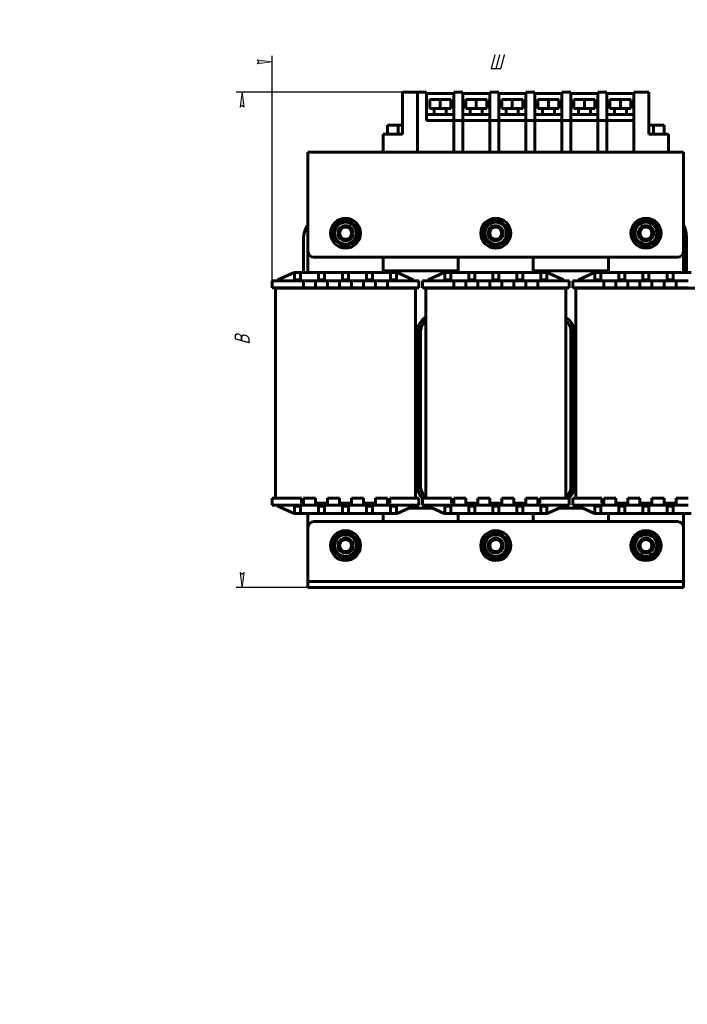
# Model space of a CAD drawing. Header units: millimetres. Extents: x 0 to 420, y 0 to 594.
# Tile 1 of 5: x 0 to 222, y 0 to 328. Entities that reach past the tile are written whole.
import ezdxf

# ---------------------------------------------------------------- set-up
doc = ezdxf.new("R2010")
doc.units = ezdxf.units.MM
doc.linetypes.add('K5LT_BASIC', pattern=[0])
doc.linetypes.add('K5LT_THIN', pattern=[0])
doc.layers.add('Системный слой', color=7, linetype='Continuous')
doc.styles.add('KDIMTEXTSTYLE', font='GOST_AU.SHX', dxfattribs={"width": 0.96, "oblique": 15, "height": 5})
doc.dimstyles.new('KDIMSTYLE (1.00)', dxfattribs={"dimtxt": 5, "dimasz": 1, "dimexe": 2, "dimexo": 0, "dimgap": 1, "dimtad": 1, "dimtxsty": 'KDIMTEXTSTYLE', "dimsah": 1, "dimcen": 0, "dimdle": 1, "dimadec": 0, "dimazin": 0, "dimtfac": 0.667, "dimtmove": 0, "dimatfit": 3, "dimfxl": 1, "dimtvp": 1, "dimtolj": 1, "dimtzin": 0, "dimarcsym": 0})

# ---------------------------------------------------------------- blocks, each defined once
blk = doc.blocks.new('U0')
at = {"layer": 'Системный слой', "color": 150, "linetype": 'K5LT_BASIC', "lineweight": 60, "true_color": 0x0080ff}
for p, q in [((172.45, 244.18), (172.45, 244.2)), ((172.45, 244.15), (172.45, 244.18)), ((172.45, 244.12), (172.45, 244.15))]:
    blk.add_line(p, q, dxfattribs=at)
blk = doc.blocks.new('U1')
at = {"layer": 'Системный слой', "color": 150, "linetype": 'K5LT_BASIC', "lineweight": 60, "true_color": 0x0080ff}
for p, q in [((95.95, 243.65), (95.95, 250.7)), ((95.95, 158.7), (95.95, 163.35))]:
    blk.add_line(p, q, dxfattribs=at)
blk = doc.blocks.new('U2')
at = {"layer": 'Системный слой', "color": 150, "linetype": 'K5LT_BASIC', "lineweight": 60, "true_color": 0x0080ff}
for p, q in [((94.98, 257.79), (95.73, 259.18)), ((95.73, 259.18), (95.95, 259.48)), ((94.45, 255.04), (94.55, 256.25)), ((94.55, 256.25), (94.98, 257.79))]:
    blk.add_line(p, q, dxfattribs=at)
blk = doc.blocks.new('U3')
at = {"layer": 'Системный слой', "color": 150, "linetype": 'K5LT_BASIC', "lineweight": 60, "true_color": 0x0080ff}
for p, q in [((220.95, 259.47), (221.5, 258.19)), ((221.5, 258.19), (221.84, 256.79)), ((221.84, 256.79), (221.95, 255.32))]:
    blk.add_line(p, q, dxfattribs=at)
blk = doc.blocks.new('U4')
at = {"layer": 'Системный слой', "color": 150, "linetype": 'K5LT_BASIC', "lineweight": 60, "true_color": 0x0080ff}
for p, q in [((220.95, 250.7), (220.95, 243.65)), ((220.95, 163.35), (220.95, 158.7))]:
    blk.add_line(p, q, dxfattribs=at)
blk = doc.blocks.new('U5')
at = {"layer": 'Системный слой', "color": 150, "linetype": 'K5LT_BASIC', "lineweight": 60, "true_color": 0x0080ff}
for p, q in [((195.95, 243.65), (195.95, 248.7)), ((195.95, 160.7), (195.95, 163.35))]:
    blk.add_line(p, q, dxfattribs=at)
blk = doc.blocks.new('U6')
at = {"layer": 'Системный слой', "color": 150, "linetype": 'K5LT_BASIC', "lineweight": 60, "true_color": 0x0080ff}
for p, q in [((120.95, 248.7), (120.95, 243.65)), ((120.95, 163.35), (120.95, 160.7))]:
    blk.add_line(p, q, dxfattribs=at)
blk = doc.blocks.new('U7')
at = {"layer": 'Системный слой', "color": 150, "linetype": 'K5LT_BASIC', "lineweight": 60, "true_color": 0x0080ff}
for p, q in [((170.95, 248.7), (170.95, 243.65)), ((170.95, 163.35), (170.95, 160.7))]:
    blk.add_line(p, q, dxfattribs=at)
blk = doc.blocks.new('U8')
at = {"layer": 'Системный слой', "color": 150, "linetype": 'K5LT_BASIC', "lineweight": 60, "true_color": 0x0080ff}
for p, q in [((145.95, 243.65), (145.95, 248.7)), ((145.95, 160.7), (145.95, 163.35))]:
    blk.add_line(p, q, dxfattribs=at)
blk = doc.blocks.new('U9')
at = {"layer": 'Системный слой', "color": 150, "linetype": 'K5LT_BASIC', "lineweight": 60, "true_color": 0x0080ff}
for p, q in [((95.95, 283.7), (120.95, 283.7)), ((215.95, 283.7), (220.95, 283.7))]:
    blk.add_line(p, q, dxfattribs=at)
blk = doc.blocks.new('KDIMARROW_01')
at = {"layer": 'Системный слой'}
blk.add_hatch(color=0, dxfattribs=at).paths.add_polyline_path([(-5, -0.66), (0, 0), (-5, 0.66), (-4.5, 0)])
at = {"layer": 'Системный слой', "color": 0, "linetype": 'K5LT_THIN', "lineweight": 18}
for p, q in [((-4.5, 0), (-5, 0.66)), ((-5, 0.66), (0, 0)), ((0, 0), (-5, -0.66)), ((-5, -0.66), (-4.5, 0)), ((0, 0), (-1, 0))]:
    blk.add_line(p, q, dxfattribs=at)

msp = doc.modelspace()

# ---------------------------------------------------------------- linework, layer by layer
at = {"layer": 'Системный слой', "color": 150, "linetype": 'K5LT_BASIC', "lineweight": 60, "true_color": 0x0080ff}
for p, q in [((127.452, 289.705), (127.452, 303.705)), ((127.452, 303.705), (132.452, 303.705)), ((132.452, 283.705), (132.452, 303.705)), ((135.452, 303.705), (132.452, 303.705)), ((132.452, 283.705), (132.452, 303.705)), ((135.452, 303.705), (135.452, 294.205)), ((135.452, 303.205), (144.452, 303.205)), ((144.452, 283.705), (144.452, 303.705)), ((147.452, 303.705), (144.452, 303.705)), ((147.452, 303.705), (147.452, 294.205)), ((147.452, 303.205), (156.452, 303.205)), ((159.452, 303.705), (156.452, 303.705)), ((156.452, 283.705), (156.452, 303.705)), ((159.452, 303.705), (159.452, 294.205)), ((159.452, 303.205), (168.452, 303.205)), ((168.452, 283.705), (168.452, 303.705)), ((171.452, 303.705), (168.452, 303.705)), ((171.452, 303.705), (171.452, 294.205)), ((171.452, 303.205), (180.452, 303.205)), ((180.452, 283.705), (180.452, 303.705)), ((183.452, 303.705), (180.452, 303.705)), ((183.452, 303.705), (183.452, 294.205)), ((183.452, 303.205), (192.452, 303.205)), ((195.452, 303.705), (192.452, 303.705)), ((192.452, 283.705), (192.452, 303.705)), ((195.452, 303.705), (195.452, 294.205)), ((195.452, 303.205), (204.452, 303.205)), ((204.452, 303.705), (209.452, 303.705)), ((204.452, 303.705), (204.452, 283.705)), ((209.452, 303.705), (209.452, 289.705)), ((136.452, 301.205), (139.952, 301.205)), ((136.452, 298.205), (136.452, 301.205)), ((139.952, 298.205), (139.952, 301.205)), ((139.952, 301.205), (143.452, 301.205)), ((143.452, 301.205), (143.452, 298.205)), ((148.452, 298.205), (148.452, 301.205)), ((148.452, 301.205), (151.952, 301.205)), ((151.952, 301.205), (155.452, 301.205)), ((151.952, 298.205), (151.952, 301.205)), ((155.452, 301.205), (155.452, 298.205)), ((160.452, 301.205), (163.952, 301.205)), ((160.452, 298.205), (160.452, 301.205)), ((163.952, 301.205), (167.452, 301.205)), ((163.952, 298.205), (163.952, 301.205)), ((167.452, 301.205), (167.452, 298.205)), ((172.452, 298.205), (172.452, 301.205)), ((172.452, 301.205), (175.952, 301.205)), ((175.952, 301.205), (179.452, 301.205)), ((175.952, 298.205), (175.952, 301.205)), ((179.452, 301.205), (179.452, 298.205)), ((184.452, 301.205), (187.952, 301.205)), ((184.452, 298.205), (184.452, 301.205)), ((187.952, 301.205), (191.452, 301.205)), ((187.952, 298.205), (187.952, 301.205)), ((191.452, 301.205), (191.452, 298.205)), ((196.452, 298.205), (196.452, 301.205)), ((196.452, 301.205), (199.952, 301.205)), ((199.952, 301.205), (203.452, 301.205)), ((199.952, 298.205), (199.952, 301.205)), ((203.452, 301.205), (203.452, 298.205)), ((135.452, 296.205), (144.452, 296.205)), ((136.452, 298.205), (139.952, 298.205)), ((137.952, 296.205), (137.952, 298.205)), ((139.952, 298.205), (143.452, 298.205)), ((141.952, 296.205), (141.952, 298.205)), ((147.452, 296.205), (156.452, 296.205)), ((148.452, 298.205), (151.952, 298.205)), ((149.952, 296.205), (149.952, 298.205)), ((151.952, 298.205), (155.452, 298.205)), ((153.952, 296.205), (153.952, 298.205)), ((159.452, 296.205), (168.452, 296.205)), ((160.452, 298.205), (163.952, 298.205)), ((161.952, 296.205), (161.952, 298.205)), ((163.952, 298.205), (167.452, 298.205)), ((165.952, 296.205), (165.952, 298.205)), ((171.452, 296.205), (180.452, 296.205)), ((172.452, 298.205), (175.952, 298.205)), ((173.952, 296.205), (173.952, 298.205)), ((173.952, 296.205), (173.952, 298.205)), ((175.952, 298.205), (179.452, 298.205)), ((177.952, 296.205), (177.952, 298.205)), ((177.952, 296.205), (177.952, 298.205)), ((183.452, 296.205), (192.452, 296.205)), ((184.452, 298.205), (187.952, 298.205)), ((185.952, 296.205), (185.952, 298.205)), ((187.952, 298.205), (191.452, 298.205)), ((189.952, 296.205), (189.952, 298.205)), ((195.452, 296.205), (204.452, 296.205)), ((196.452, 298.205), (199.952, 298.205)), ((197.952, 296.205), (197.952, 298.205)), ((199.952, 298.205), (203.452, 298.205)), ((201.952, 296.205), (201.952, 298.205)), ((122.452, 292.705), (125.952, 292.705)), ((122.452, 289.705), (122.452, 292.705)), ((125.952, 289.705), (125.952, 292.705)), ((125.952, 292.705), (127.452, 292.705)), ((135.452, 294.205), (147.452, 294.205)), ((147.452, 294.205), (147.452, 283.705)), ((147.452, 294.205), (159.452, 294.205)), ((159.452, 294.205), (159.452, 283.705)), ((159.452, 294.205), (171.452, 294.205)), ((171.452, 294.205), (183.452, 294.205)), ((171.452, 294.205), (171.452, 283.705)), ((183.452, 294.205), (183.452, 283.705)), ((183.452, 294.205), (195.452, 294.205)), ((195.452, 294.205), (204.452, 294.205)), ((195.452, 294.205), (195.452, 283.705)), ((204.452, 294.205), (204.452, 283.705)), ((209.452, 292.705), (210.952, 292.705)), ((210.952, 292.705), (214.452, 292.705)), ((210.952, 289.705), (210.952, 292.705)), ((214.452, 292.705), (214.452, 289.705)), ((120.952, 283.705), (120.952, 289.705)), ((120.952, 289.705), (127.452, 289.705)), ((122.452, 289.705), (125.952, 289.705)), ((125.952, 289.705), (127.452, 289.705)), ((209.452, 289.705), (210.952, 289.705)), ((209.452, 289.705), (215.952, 289.705)), ((210.952, 289.705), (214.452, 289.705)), ((215.952, 289.705), (215.952, 283.705)), ((95.952, 281.705), (95.952, 283.705)), ((132.452, 283.705), (120.952, 283.705)), ((147.452, 283.705), (132.452, 283.705)), ((159.452, 283.705), (144.452, 283.705)), ((171.452, 283.705), (156.452, 283.705)), ((183.452, 283.705), (168.452, 283.705)), ((195.452, 283.705), (180.452, 283.705)), ((204.452, 283.705), (192.452, 283.705)), ((215.952, 283.705), (204.452, 283.705)), ((220.952, 283.705), (220.952, 281.705)), ((95.952, 250.705), (95.952, 281.705)), ((220.952, 250.705), (220.952, 281.705)), ((104.787, 259.515), (104.186, 254.935)), ((109.053, 261.284), (104.787, 259.515)), ((112.719, 258.474), (109.053, 261.284)), ((154.787, 259.515), (154.186, 254.935)), ((159.053, 261.284), (154.787, 259.515)), ((162.719, 258.474), (159.053, 261.284)), ((204.787, 259.515), (204.186, 254.935)), ((209.053, 261.284), (204.787, 259.515)), ((212.719, 258.474), (209.053, 261.284)), ((112.118, 253.894), (112.719, 258.474)), ((162.118, 253.894), (162.719, 258.474)), ((212.118, 253.894), (212.719, 258.474)), ((94.452, 243.655), (94.452, 255.036)), ((104.186, 254.935), (107.851, 252.125)), ((107.851, 252.125), (112.118, 253.894)), ((154.186, 254.935), (157.851, 252.125)), ((157.851, 252.125), (162.118, 253.894)), ((204.186, 254.935), (207.851, 252.125)), ((207.851, 252.125), (212.118, 253.894)), ((221.952, 255.322), (221.952, 243.655)), ((97.952, 248.705), (218.952, 248.705)), ((91.314, 243.655), (85.952, 241.155)), ((91.452, 243.655), (91.314, 243.655)), ((91.452, 241.155), (91.452, 243.655)), ((91.452, 243.655), (93.452, 243.655)), ((93.452, 243.655), (93.452, 241.155)), ((99.452, 243.655), (93.452, 243.655)), ((99.452, 241.155), (99.452, 243.655)), ((99.452, 243.655), (101.452, 243.655)), ((107.452, 243.655), (101.452, 243.655)), ((101.452, 243.655), (101.452, 241.155)), ((107.452, 243.655), (109.452, 243.655)), ((107.452, 241.155), (107.452, 243.655)), ((109.452, 243.655), (109.452, 241.155)), ((115.452, 243.655), (109.452, 243.655)), ((115.452, 241.155), (115.452, 243.655)), ((115.452, 243.655), (117.452, 243.655)), ((123.452, 243.655), (117.452, 243.655)), ((117.452, 243.655), (117.452, 241.155)), ((120.952, 244.205), (145.952, 244.205)), ((121.952, 243.655), (121.952, 244.205)), ((123.452, 243.655), (125.452, 243.655)), ((123.452, 241.155), (123.452, 243.655)), ((125.591, 243.655), (125.452, 243.655)), ((125.452, 243.655), (125.452, 241.155)), ((130.952, 241.155), (125.591, 243.655)), ((141.314, 243.655), (135.952, 241.155)), ((141.452, 243.655), (141.314, 243.655)), ((141.452, 241.155), (141.452, 243.655)), ((141.452, 243.655), (143.452, 243.655)), ((143.452, 243.655), (143.452, 241.155)), ((149.452, 243.655), (143.452, 243.655)), ((144.452, 243.655), (144.452, 244.205)), ((144.452, 243.655), (144.452, 244.081)), ((149.452, 241.155), (149.452, 243.655)), ((149.452, 243.655), (151.452, 243.655)), ((157.452, 243.655), (151.452, 243.655)), ((151.452, 243.655), (151.452, 241.155)), ((157.452, 243.655), (159.452, 243.655)), ((157.452, 241.155), (157.452, 243.655)), ((159.452, 243.655), (159.452, 241.155)), ((165.452, 243.655), (159.452, 243.655)), ((165.452, 241.155), (165.452, 243.655)), ((165.452, 243.655), (167.452, 243.655)), ((173.452, 243.655), (167.452, 243.655)), ((167.452, 243.655), (167.452, 241.155)), ((170.952, 244.205), (195.952, 244.205)), ((171.952, 243.655), (171.952, 244.205)), ((172.452, 243.655), (172.452, 244.12)), ((173.452, 243.655), (175.452, 243.655)), ((173.452, 241.155), (173.452, 243.655)), ((175.591, 243.655), (175.452, 243.655)), ((175.452, 243.655), (175.452, 241.155)), ((180.952, 241.155), (175.591, 243.655)), ((191.314, 243.655), (185.952, 241.155)), ((191.452, 243.655), (191.314, 243.655)), ((191.452, 241.155), (191.452, 243.655)), ((191.452, 243.655), (193.452, 243.655)), ((193.452, 243.655), (193.452, 241.155)), ((199.452, 243.655), (193.452, 243.655)), ((194.452, 244.205), (194.452, 243.655)), ((199.452, 241.155), (199.452, 243.655)), ((199.452, 243.655), (201.452, 243.655)), ((207.452, 243.655), (201.452, 243.655)), ((201.452, 243.655), (201.452, 241.155)), ((207.452, 243.655), (209.452, 243.655)), ((207.452, 241.155), (207.452, 243.655)), ((209.452, 243.655), (209.452, 241.155)), ((215.452, 243.655), (209.452, 243.655)), ((215.452, 241.155), (215.452, 243.655)), ((215.452, 243.655), (217.452, 243.655)), ((223.452, 243.655), (217.452, 243.655)), ((217.452, 243.655), (217.452, 241.155)), ((84.052, 240.805), (90.052, 240.805)), ((84.052, 238.555), (84.052, 240.805)), ((85.952, 241.155), (85.952, 240.805)), ((90.052, 240.805), (93.452, 240.805)), ((91.452, 241.155), (91.452, 240.805)), ((93.452, 241.155), (91.452, 241.155)), ((93.452, 241.155), (93.452, 240.805)), ((93.452, 240.805), (94.452, 240.805)), ((98.452, 240.805), (94.452, 240.805)), ((94.452, 240.805), (94.452, 238.555)), ((98.452, 240.805), (99.452, 240.805)), ((98.452, 238.555), (98.452, 240.805)), ((101.452, 241.155), (99.452, 241.155)), ((99.452, 241.155), (99.452, 240.805)), ((99.452, 240.805), (101.452, 240.805)), ((101.452, 241.155), (101.452, 240.805)), ((101.452, 240.805), (102.452, 240.805)), ((106.452, 240.805), (102.452, 240.805)), ((102.452, 240.805), (102.452, 238.555)), ((106.452, 238.555), (106.452, 240.805)), ((106.452, 240.805), (107.452, 240.805)), ((107.452, 241.155), (107.452, 240.805)), ((109.452, 241.155), (107.452, 241.155)), ((107.452, 240.805), (109.452, 240.805)), ((109.452, 241.155), (109.452, 240.805)), ((109.452, 240.805), (110.452, 240.805)), ((114.452, 240.805), (110.452, 240.805)), ((110.452, 240.805), (110.452, 238.555)), ((114.452, 240.805), (115.452, 240.805)), ((114.452, 238.555), (114.452, 240.805)), ((115.452, 241.155), (115.452, 240.805)), ((117.452, 241.155), (115.452, 241.155)), ((115.452, 240.805), (117.452, 240.805)), ((117.452, 241.155), (117.452, 240.805)), ((117.452, 240.805), (118.452, 240.805)), ((118.452, 240.805), (118.452, 238.555)), ((122.452, 240.805), (118.452, 240.805)), ((122.452, 238.555), (122.452, 240.805)), ((122.452, 240.805), (123.452, 240.805)), ((125.452, 241.155), (123.452, 241.155)), ((123.452, 241.155), (123.452, 240.805)), ((123.452, 240.805), (126.852, 240.805)), ((125.452, 241.155), (125.452, 240.805)), ((126.852, 240.805), (132.852, 240.805)), ((130.952, 241.155), (130.952, 240.805)), ((132.852, 238.555), (132.852, 240.805)), ((134.052, 240.805), (140.052, 240.805)), ((134.052, 238.555), (134.052, 240.805)), ((135.952, 241.155), (135.952, 240.805)), ((140.052, 240.805), (143.452, 240.805)), ((141.452, 241.155), (141.452, 240.805)), ((143.452, 241.155), (141.452, 241.155)), ((143.452, 241.155), (143.452, 240.805)), ((143.452, 240.805), (144.452, 240.805)), ((148.452, 240.805), (144.452, 240.805)), ((144.452, 240.805), (144.452, 238.555)), ((148.452, 240.805), (149.452, 240.805)), ((148.452, 238.555), (148.452, 240.805)), ((151.452, 241.155), (149.452, 241.155)), ((149.452, 241.155), (149.452, 240.805)), ((149.452, 240.805), (151.452, 240.805)), ((151.452, 241.155), (151.452, 240.805)), ((151.452, 240.805), (152.452, 240.805)), ((156.452, 240.805), (152.452, 240.805)), ((152.452, 240.805), (152.452, 238.555)), ((156.452, 238.555), (156.452, 240.805)), ((156.452, 240.805), (157.452, 240.805)), ((157.452, 241.155), (157.452, 240.805)), ((159.452, 241.155), (157.452, 241.155)), ((157.452, 240.805), (159.452, 240.805)), ((159.452, 241.155), (159.452, 240.805)), ((159.452, 240.805), (160.452, 240.805)), ((164.452, 240.805), (160.452, 240.805)), ((160.452, 240.805), (160.452, 238.555)), ((164.452, 240.805), (165.452, 240.805)), ((164.452, 238.555), (164.452, 240.805)), ((165.452, 241.155), (165.452, 240.805)), ((167.452, 241.155), (165.452, 241.155)), ((165.452, 240.805), (167.452, 240.805)), ((167.452, 241.155), (167.452, 240.805)), ((167.452, 240.805), (168.452, 240.805)), ((168.452, 240.805), (168.452, 238.555)), ((172.452, 240.805), (168.452, 240.805)), ((172.452, 238.555), (172.452, 240.805)), ((172.452, 240.805), (173.452, 240.805)), ((175.452, 241.155), (173.452, 241.155)), ((173.452, 241.155), (173.452, 240.805)), ((173.452, 240.805), (176.852, 240.805)), ((175.452, 241.155), (175.452, 240.805)), ((176.852, 240.805), (182.852, 240.805)), ((180.952, 241.155), (180.952, 240.805)), ((182.852, 238.555), (182.852, 240.805)), ((184.052, 240.805), (190.052, 240.805)), ((184.052, 238.555), (184.052, 240.805)), ((185.952, 241.155), (185.952, 240.805)), ((190.052, 240.805), (193.452, 240.805)), ((191.452, 241.155), (191.452, 240.805)), ((193.452, 241.155), (191.452, 241.155)), ((193.452, 241.155), (193.452, 240.805)), ((193.452, 240.805), (194.452, 240.805)), ((198.452, 240.805), (194.452, 240.805)), ((194.452, 240.805), (194.452, 238.555)), ((198.452, 240.805), (199.452, 240.805)), ((198.452, 238.555), (198.452, 240.805)), ((201.452, 241.155), (199.452, 241.155)), ((199.452, 241.155), (199.452, 240.805)), ((199.452, 240.805), (201.452, 240.805)), ((201.452, 241.155), (201.452, 240.805)), ((201.452, 240.805), (202.452, 240.805)), ((206.452, 240.805), (202.452, 240.805)), ((202.452, 240.805), (202.452, 238.555)), ((206.452, 238.555), (206.452, 240.805)), ((206.452, 240.805), (207.452, 240.805)), ((207.452, 241.155), (207.452, 240.805)), ((209.452, 241.155), (207.452, 241.155)), ((207.452, 240.805), (209.452, 240.805)), ((209.452, 241.155), (209.452, 240.805)), ((209.452, 240.805), (210.452, 240.805)), ((214.452, 240.805), (210.452, 240.805)), ((210.452, 240.805), (210.452, 238.555)), ((214.452, 240.805), (215.452, 240.805)), ((214.452, 238.555), (214.452, 240.805)), ((215.452, 241.155), (215.452, 240.805)), ((217.452, 241.155), (215.452, 241.155)), ((215.452, 240.805), (217.452, 240.805)), ((217.452, 241.155), (217.452, 240.805)), ((217.452, 240.805), (218.452, 240.805)), ((218.452, 240.805), (218.452, 238.555)), ((222.452, 240.805), (218.452, 240.805)), ((84.052, 238.555), (90.052, 238.555)), ((85.152, 238.405), (95.152, 238.405)), ((85.152, 168.455), (85.152, 238.405)), ((90.052, 238.555), (93.452, 238.555)), ((94.452, 238.555), (93.452, 238.555)), ((94.152, 238.555), (94.152, 238.405)), ((98.452, 238.555), (94.452, 238.555)), ((95.152, 238.405), (121.752, 238.405)), ((99.452, 238.555), (98.452, 238.555)), ((99.452, 238.555), (101.452, 238.555)), ((102.452, 238.555), (101.452, 238.555)), ((106.452, 238.555), (102.452, 238.555)), ((107.452, 238.555), (106.452, 238.555)), ((107.452, 238.555), (109.452, 238.555)), ((110.452, 238.555), (109.452, 238.555)), ((114.452, 238.555), (110.452, 238.555)), ((115.452, 238.555), (114.452, 238.555)), ((115.452, 238.555), (117.452, 238.555)), ((118.452, 238.555), (117.452, 238.555)), ((122.452, 238.555), (118.452, 238.555)), ((121.752, 238.405), (131.752, 238.405)), ((123.452, 238.555), (122.452, 238.555)), ((122.752, 238.555), (122.752, 238.405)), ((123.452, 238.555), (126.852, 238.555)), ((126.852, 238.555), (132.852, 238.555)), ((131.752, 168.455), (131.752, 238.405)), ((134.052, 238.555), (140.052, 238.555)), ((135.152, 168.455), (135.152, 238.405)), ((135.152, 238.405), (145.152, 238.405)), ((140.052, 238.555), (143.452, 238.555)), ((144.452, 238.555), (143.452, 238.555)), ((144.152, 238.555), (144.152, 238.405)), ((148.452, 238.555), (144.452, 238.555)), ((145.152, 238.405), (171.752, 238.405)), ((149.452, 238.555), (148.452, 238.555)), ((149.452, 238.555), (151.452, 238.555)), ((152.452, 238.555), (151.452, 238.555)), ((156.452, 238.555), (152.452, 238.555)), ((157.452, 238.555), (156.452, 238.555)), ((157.452, 238.555), (159.452, 238.555)), ((160.452, 238.555), (159.452, 238.555)), ((164.452, 238.555), (160.452, 238.555)), ((165.452, 238.555), (164.452, 238.555)), ((165.452, 238.555), (167.452, 238.555)), ((168.452, 238.555), (167.452, 238.555)), ((172.452, 238.555), (168.452, 238.555)), ((171.752, 238.405), (181.752, 238.405)), ((173.452, 238.555), (172.452, 238.555)), ((172.752, 238.555), (172.752, 238.405)), ((173.452, 238.555), (176.852, 238.555)), ((176.852, 238.555), (182.852, 238.555)), ((181.752, 168.455), (181.752, 238.405)), ((184.052, 238.555), (190.052, 238.555)), ((185.152, 168.455), (185.152, 238.405)), ((185.152, 238.405), (195.152, 238.405)), ((190.052, 238.555), (193.452, 238.555)), ((194.452, 238.555), (193.452, 238.555)), ((194.152, 238.555), (194.152, 238.405)), ((198.452, 238.555), (194.452, 238.555)), ((195.152, 238.405), (221.752, 238.405)), ((199.452, 238.555), (198.452, 238.555)), ((199.452, 238.555), (201.452, 238.555)), ((202.452, 238.555), (201.452, 238.555)), ((206.452, 238.555), (202.452, 238.555)), ((207.452, 238.555), (206.452, 238.555)), ((207.452, 238.555), (209.452, 238.555)), ((210.452, 238.555), (209.452, 238.555)), ((214.452, 238.555), (210.452, 238.555)), ((215.452, 238.555), (214.452, 238.555)), ((215.452, 238.555), (217.452, 238.555)), ((218.452, 238.555), (217.452, 238.555)), ((222.452, 238.555), (218.452, 238.555)), ((221.752, 238.405), (231.752, 238.405)), ((132.452, 224.205), (132.452, 172.205)), ((133.452, 224.205), (133.452, 172.205)), ((183.452, 172.205), (183.452, 224.205)), ((184.452, 172.205), (184.452, 224.205)), ((84.052, 168.455), (90.052, 168.455)), ((84.052, 168.455), (84.052, 166.205)), ((90.052, 168.455), (93.452, 168.455)), ((93.452, 168.455), (93.758, 168.455)), ((93.758, 168.455), (93.758, 166.805)), ((95.152, 168.455), (94.452, 168.455)), ((94.452, 166.805), (94.452, 168.455)), ((98.452, 168.455), (95.152, 168.455)), ((98.452, 168.455), (98.452, 166.805)), ((106.452, 168.455), (102.452, 168.455)), ((102.452, 166.805), (102.452, 168.455)), ((106.452, 168.455), (106.452, 166.805)), ((110.452, 168.455), (114.452, 168.455)), ((110.452, 166.805), (110.452, 168.455)), ((114.452, 168.455), (114.452, 166.805)), ((118.452, 166.805), (118.452, 168.455)), ((118.452, 168.455), (121.752, 168.455)), ((121.752, 168.455), (122.452, 168.455)), ((122.452, 168.455), (122.452, 166.805)), ((123.147, 168.455), (123.452, 168.455)), ((123.147, 166.805), (123.147, 168.455)), ((123.452, 168.455), (126.852, 168.455)), ((126.852, 168.455), (132.852, 168.455)), ((132.852, 168.455), (132.852, 166.205)), ((134.052, 168.455), (134.052, 166.205)), ((134.052, 168.455), (140.052, 168.455)), ((140.052, 168.455), (143.452, 168.455)), ((143.452, 168.455), (143.758, 168.455)), ((143.758, 168.455), (143.758, 166.805)), ((145.152, 168.455), (144.452, 168.455)), ((144.452, 166.805), (144.452, 168.455)), ((148.452, 168.455), (145.152, 168.455)), ((148.452, 168.455), (148.452, 166.805)), ((156.452, 168.455), (152.452, 168.455)), ((152.452, 166.805), (152.452, 168.455)), ((156.452, 168.455), (156.452, 166.805)), ((160.452, 168.455), (164.452, 168.455)), ((160.452, 166.805), (160.452, 168.455)), ((164.452, 168.455), (164.452, 166.805)), ((168.452, 166.805), (168.452, 168.455)), ((168.452, 168.455), (171.752, 168.455)), ((171.752, 168.455), (172.452, 168.455)), ((172.452, 168.455), (172.452, 166.805)), ((173.147, 168.455), (173.452, 168.455)), ((173.147, 166.805), (173.147, 168.455)), ((173.452, 168.455), (176.852, 168.455)), ((176.852, 168.455), (182.852, 168.455)), ((182.852, 168.455), (182.852, 166.205)), ((184.052, 168.455), (184.052, 166.205)), ((184.052, 168.455), (190.052, 168.455)), ((190.052, 168.455), (193.452, 168.455)), ((193.452, 168.455), (193.758, 168.455)), ((193.758, 168.455), (193.758, 166.805)), ((195.152, 168.455), (194.452, 168.455)), ((194.452, 166.805), (194.452, 168.455)), ((198.452, 168.455), (195.152, 168.455)), ((198.452, 168.455), (198.452, 166.805)), ((206.452, 168.455), (202.452, 168.455)), ((202.452, 166.805), (202.452, 168.455)), ((206.452, 168.455), (206.452, 166.805)), ((210.452, 168.455), (214.452, 168.455)), ((210.452, 166.805), (210.452, 168.455)), ((214.452, 168.455), (214.452, 166.805)), ((218.452, 166.805), (218.452, 168.455)), ((218.452, 168.455), (221.752, 168.455)), ((221.752, 168.455), (222.452, 168.455)), ((84.052, 166.205), (90.052, 166.205)), ((85.952, 165.855), (85.952, 166.205)), ((85.952, 165.855), (91.314, 163.355)), ((90.052, 166.205), (93.452, 166.205)), ((91.452, 165.855), (91.452, 166.205)), ((91.452, 163.355), (91.452, 165.855)), ((91.452, 165.855), (93.452, 165.855)), ((94.452, 166.205), (93.452, 166.205)), ((93.452, 165.855), (93.452, 166.205)), ((93.452, 165.855), (93.452, 163.355)), ((93.758, 166.805), (94.452, 166.805)), ((94.452, 166.805), (94.452, 166.205)), ((98.452, 166.205), (94.452, 166.205)), ((98.452, 166.805), (102.452, 166.805)), ((98.452, 166.205), (98.452, 166.805)), ((99.452, 166.205), (98.452, 166.205)), ((99.452, 166.205), (101.452, 166.205)), ((99.452, 165.855), (99.452, 166.205)), ((99.452, 165.855), (101.452, 165.855)), ((99.452, 163.355), (99.452, 165.855)), ((101.452, 165.855), (101.452, 166.205)), ((102.452, 166.205), (101.452, 166.205)), ((101.452, 165.855), (101.452, 163.355)), ((102.452, 166.805), (102.452, 166.205)), ((106.452, 166.205), (102.452, 166.205)), ((106.452, 166.205), (106.452, 166.805)), ((106.452, 166.805), (110.452, 166.805)), ((107.452, 166.205), (106.452, 166.205)), ((107.452, 166.205), (109.452, 166.205)), ((107.452, 165.855), (107.452, 166.205)), ((107.452, 163.355), (107.452, 165.855)), ((107.452, 165.855), (109.452, 165.855)), ((109.452, 165.855), (109.452, 166.205)), ((110.452, 166.205), (109.452, 166.205)), ((109.452, 165.855), (109.452, 163.355)), ((110.452, 166.805), (110.452, 166.205)), ((114.452, 166.205), (110.452, 166.205)), ((114.452, 166.205), (114.452, 166.805)), ((114.452, 166.805), (118.452, 166.805)), ((115.452, 166.205), (114.452, 166.205)), ((115.452, 166.205), (117.452, 166.205)), ((115.452, 165.855), (115.452, 166.205)), ((115.452, 165.855), (117.452, 165.855)), ((115.452, 163.355), (115.452, 165.855)), ((118.452, 166.205), (117.452, 166.205)), ((117.452, 165.855), (117.452, 166.205)), ((117.452, 165.855), (117.452, 163.355)), ((118.452, 166.805), (118.452, 166.205)), ((122.452, 166.205), (118.452, 166.205)), ((122.452, 166.205), (122.452, 166.805)), ((122.452, 166.805), (123.147, 166.805)), ((123.452, 166.205), (122.452, 166.205)), ((123.452, 165.855), (123.452, 166.205)), ((123.452, 166.205), (126.852, 166.205)), ((123.452, 165.855), (125.452, 165.855)), ((123.452, 163.355), (123.452, 165.855)), ((125.452, 165.855), (125.452, 166.205)), ((125.452, 165.855), (125.452, 163.355)), ((125.591, 163.355), (130.952, 165.855)), ((126.852, 166.205), (132.852, 166.205)), ((137.346, 165.205), (129.558, 165.205)), ((130.952, 165.855), (130.952, 166.205)), ((134.052, 166.205), (140.052, 166.205)), ((135.952, 165.855), (135.952, 166.205)), ((135.952, 165.855), (141.314, 163.355)), ((140.052, 166.205), (143.452, 166.205)), ((141.452, 165.855), (141.452, 166.205)), ((141.452, 163.355), (141.452, 165.855)), ((141.452, 165.855), (143.452, 165.855)), ((144.452, 166.205), (143.452, 166.205)), ((143.452, 165.855), (143.452, 166.205)), ((143.452, 165.855), (143.452, 163.355)), ((143.758, 166.805), (144.452, 166.805)), ((144.452, 166.805), (144.452, 166.205)), ((148.452, 166.205), (144.452, 166.205)), ((148.452, 166.805), (152.452, 166.805)), ((148.452, 166.205), (148.452, 166.805)), ((149.452, 166.205), (148.452, 166.205)), ((149.452, 166.205), (151.452, 166.205)), ((149.452, 165.855), (149.452, 166.205)), ((149.452, 165.855), (151.452, 165.855)), ((149.452, 163.355), (149.452, 165.855)), ((151.452, 165.855), (151.452, 166.205)), ((152.452, 166.205), (151.452, 166.205)), ((151.452, 165.855), (151.452, 163.355)), ((152.452, 166.805), (152.452, 166.205)), ((156.452, 166.205), (152.452, 166.205)), ((156.452, 166.205), (156.452, 166.805)), ((156.452, 166.805), (160.452, 166.805)), ((157.452, 166.205), (156.452, 166.205)), ((157.452, 166.205), (159.452, 166.205)), ((157.452, 165.855), (157.452, 166.205)), ((157.452, 163.355), (157.452, 165.855)), ((157.452, 165.855), (159.452, 165.855)), ((159.452, 165.855), (159.452, 166.205)), ((160.452, 166.205), (159.452, 166.205)), ((159.452, 165.855), (159.452, 163.355)), ((160.452, 166.805), (160.452, 166.205)), ((164.452, 166.205), (160.452, 166.205)), ((164.452, 166.205), (164.452, 166.805)), ((164.452, 166.805), (168.452, 166.805)), ((165.452, 166.205), (164.452, 166.205)), ((165.452, 166.205), (167.452, 166.205)), ((165.452, 165.855), (165.452, 166.205)), ((165.452, 165.855), (167.452, 165.855)), ((165.452, 163.355), (165.452, 165.855)), ((168.452, 166.205), (167.452, 166.205)), ((167.452, 165.855), (167.452, 166.205)), ((167.452, 165.855), (167.452, 163.355)), ((168.452, 166.805), (168.452, 166.205)), ((172.452, 166.205), (168.452, 166.205)), ((172.452, 166.205), (172.452, 166.805)), ((172.452, 166.805), (173.147, 166.805)), ((173.452, 166.205), (172.452, 166.205)), ((173.452, 165.855), (173.452, 166.205)), ((173.452, 166.205), (176.852, 166.205)), ((173.452, 165.855), (175.452, 165.855)), ((173.452, 163.355), (173.452, 165.855)), ((175.452, 165.855), (175.452, 166.205)), ((175.452, 165.855), (175.452, 163.355)), ((175.591, 163.355), (180.952, 165.855)), ((176.852, 166.205), (182.852, 166.205)), ((187.346, 165.205), (179.558, 165.205)), ((180.952, 165.855), (180.952, 166.205)), ((184.052, 166.205), (190.052, 166.205)), ((185.952, 165.855), (185.952, 166.205)), ((185.952, 165.855), (191.314, 163.355)), ((190.052, 166.205), (193.452, 166.205)), ((191.452, 165.855), (191.452, 166.205)), ((191.452, 163.355), (191.452, 165.855)), ((191.452, 165.855), (193.452, 165.855)), ((194.452, 166.205), (193.452, 166.205)), ((193.452, 165.855), (193.452, 166.205)), ((193.452, 165.855), (193.452, 163.355)), ((193.758, 166.805), (194.452, 166.805)), ((194.452, 166.805), (194.452, 166.205)), ((198.452, 166.205), (194.452, 166.205)), ((198.452, 166.805), (202.452, 166.805)), ((198.452, 166.205), (198.452, 166.805)), ((199.452, 166.205), (198.452, 166.205)), ((199.452, 166.205), (201.452, 166.205)), ((199.452, 165.855), (199.452, 166.205)), ((199.452, 165.855), (201.452, 165.855)), ((199.452, 163.355), (199.452, 165.855)), ((201.452, 165.855), (201.452, 166.205)), ((202.452, 166.205), (201.452, 166.205)), ((201.452, 165.855), (201.452, 163.355)), ((202.452, 166.805), (202.452, 166.205)), ((206.452, 166.205), (202.452, 166.205)), ((206.452, 166.205), (206.452, 166.805)), ((206.452, 166.805), (210.452, 166.805)), ((207.452, 166.205), (206.452, 166.205)), ((207.452, 166.205), (209.452, 166.205)), ((207.452, 165.855), (207.452, 166.205)), ((207.452, 163.355), (207.452, 165.855)), ((207.452, 165.855), (209.452, 165.855)), ((209.452, 165.855), (209.452, 166.205)), ((210.452, 166.205), (209.452, 166.205)), ((209.452, 165.855), (209.452, 163.355)), ((210.452, 166.805), (210.452, 166.205)), ((214.452, 166.205), (210.452, 166.205)), ((214.452, 166.205), (214.452, 166.805)), ((214.452, 166.805), (218.452, 166.805)), ((215.452, 166.205), (214.452, 166.205)), ((215.452, 166.205), (217.452, 166.205)), ((215.452, 165.855), (215.452, 166.205)), ((215.452, 165.855), (217.452, 165.855)), ((215.452, 163.355), (215.452, 165.855)), ((218.452, 166.205), (217.452, 166.205)), ((217.452, 165.855), (217.452, 166.205)), ((217.452, 165.855), (217.452, 163.355)), ((218.452, 166.805), (218.452, 166.205)), ((222.452, 166.205), (218.452, 166.205)), ((91.452, 163.355), (91.314, 163.355)), ((93.452, 163.355), (91.452, 163.355)), ((99.452, 163.355), (93.452, 163.355)), ((97.952, 160.705), (218.952, 160.705)), ((101.452, 163.355), (99.452, 163.355)), ((107.452, 163.355), (101.452, 163.355)), ((109.452, 163.355), (107.452, 163.355)), ((115.452, 163.355), (109.452, 163.355)), ((117.452, 163.355), (115.452, 163.355)), ((123.452, 163.355), (117.452, 163.355)), ((125.452, 163.355), (123.452, 163.355)), ((125.591, 163.355), (125.452, 163.355)), ((141.452, 163.355), (141.314, 163.355)), ((143.452, 163.355), (141.452, 163.355)), ((149.452, 163.355), (143.452, 163.355)), ((151.452, 163.355), (149.452, 163.355)), ((157.452, 163.355), (151.452, 163.355)), ((159.452, 163.355), (157.452, 163.355)), ((165.452, 163.355), (159.452, 163.355)), ((167.452, 163.355), (165.452, 163.355)), ((173.452, 163.355), (167.452, 163.355)), ((175.452, 163.355), (173.452, 163.355)), ((175.591, 163.355), (175.452, 163.355)), ((191.452, 163.355), (191.314, 163.355)), ((193.452, 163.355), (191.452, 163.355)), ((199.452, 163.355), (193.452, 163.355)), ((201.452, 163.355), (199.452, 163.355)), ((207.452, 163.355), (201.452, 163.355)), ((209.452, 163.355), (207.452, 163.355)), ((215.452, 163.355), (209.452, 163.355)), ((217.452, 163.355), (215.452, 163.355)), ((223.452, 163.355), (217.452, 163.355)), ((95.952, 140.705), (95.952, 158.705)), ((220.952, 140.705), (220.952, 158.705)), ((104.787, 155.515), (104.186, 150.935)), ((109.053, 157.284), (104.787, 155.515)), ((112.719, 154.474), (109.053, 157.284)), ((112.118, 149.894), (112.719, 154.474)), ((154.787, 155.515), (154.186, 150.935)), ((159.053, 157.284), (154.787, 155.515)), ((162.719, 154.474), (159.053, 157.284)), ((162.118, 149.894), (162.719, 154.474)), ((204.787, 155.515), (204.186, 150.935)), ((209.053, 157.284), (204.787, 155.515)), ((212.719, 154.474), (209.053, 157.284)), ((212.118, 149.894), (212.719, 154.474)), ((104.186, 150.935), (107.851, 148.125)), ((154.186, 150.935), (157.851, 148.125)), ((204.186, 150.935), (207.851, 148.125)), ((107.851, 148.125), (112.118, 149.894)), ((157.851, 148.125), (162.118, 149.894)), ((207.851, 148.125), (212.118, 149.894)), ((95.952, 140.705), (97.952, 140.705)), ((95.952, 138.705), (95.952, 140.705)), ((97.952, 138.705), (95.952, 138.705)), ((97.952, 140.705), (218.952, 140.705)), ((97.952, 138.705), (218.952, 138.705)), ((218.952, 140.705), (220.952, 140.705)), ((220.952, 138.705), (218.952, 138.705)), ((220.952, 140.705), (220.952, 138.705))]:
    msp.add_line(p, q, dxfattribs=at)
for centre, radius in [((108.452, 256.705), 5), ((108.452, 256.705), 3.625), ((108.452, 256.705), 2.5), ((158.452, 256.705), 5), ((158.452, 256.705), 3.625), ((158.452, 256.705), 2.5), ((208.452, 256.705), 5), ((208.452, 256.705), 3.625), ((208.452, 256.705), 2.5), ((108.452, 256.705), 2), ((158.452, 256.705), 2), ((208.452, 256.705), 2), ((108.452, 152.705), 5), ((158.452, 152.705), 5), ((208.452, 152.705), 5), ((108.452, 152.705), 3.625), ((108.452, 152.705), 2.5), ((108.452, 152.705), 2), ((158.452, 152.705), 3.625), ((158.452, 152.705), 2.5), ((158.452, 152.705), 2), ((208.452, 152.705), 3.625), ((208.452, 152.705), 2.5), ((208.452, 152.705), 2)]:
    msp.add_circle(centre, radius, dxfattribs=at)
for centre, radius, start, end in [((97.952, 250.705), 2, 180, 270), ((218.952, 250.705), 2, 270, 360), ((137.452, 224.205), 5, 117.38711, 180), ((137.452, 224.205), 4, 125.09963, 180), ((179.452, 224.205), 5, 0, 62.61289), ((179.452, 224.205), 4, 0, 54.90037), ((137.452, 172.205), 5, 180, 228.59038), ((137.452, 172.205), 4, 180, 234.90037), ((179.452, 172.205), 4, 305.09963, 360), ((179.452, 172.205), 5, 311.40962, 0), ((97.952, 158.705), 2, 90, 180), ((218.952, 158.705), 2, 0, 90)]:
    msp.add_arc(centre, radius, start, end, dxfattribs=at)

# ---------------------------------------------------------------- block references
at = {"layer": 'Системный слой'}
for name in ['U9', 'U2', 'U3', 'U1', 'U4', 'U6', 'U8', 'U7', 'U5', 'U0']:
    msp.add_blockref(name, (0, 0), dxfattribs=at)

# ---------------------------------------------------------------- dimensions: what is measured, and where the dimension line sits
at = {"layer": 'Системный слой', "color": 7}
msp.add_linear_dim(base=(84.052, 313.705), p1=(232.852, 240.805), p2=(84.052, 240.805), location=(158.452, 313.705), text='\\H5.0;\\W0.965;\\Q15;\\H5.0;\\W0.965;\\Q15;\\Q15;Ш', dimstyle='KDIMSTYLE (1.00)', override={"dimexo": 0, "dimblk1": 'KDIMARROW_01', "dimblk2": 'KDIMARROW_01', "dimse1": 0, "dimse2": 0, "dimclrt": 7, "dimtolj": 1}, dxfattribs=at).render()
msp.add_linear_dim(base=(74.052, 303.705), p1=(97.952, 138.705), p2=(127.452, 303.705), angle=90, location=(74.052, 221.205), text='\\H5.0;\\W0.965;\\Q15;\\H5.0;\\W0.965;\\Q15;\\Q15;В', dimstyle='KDIMSTYLE (1.00)', override={"dimexo": 0, "dimblk1": 'KDIMARROW_01', "dimblk2": 'KDIMARROW_01', "dimse1": 0, "dimse2": 0, "dimclrt": 7, "dimtolj": 1}, dxfattribs=at).render()

doc.saveas('drawing.dxf')
